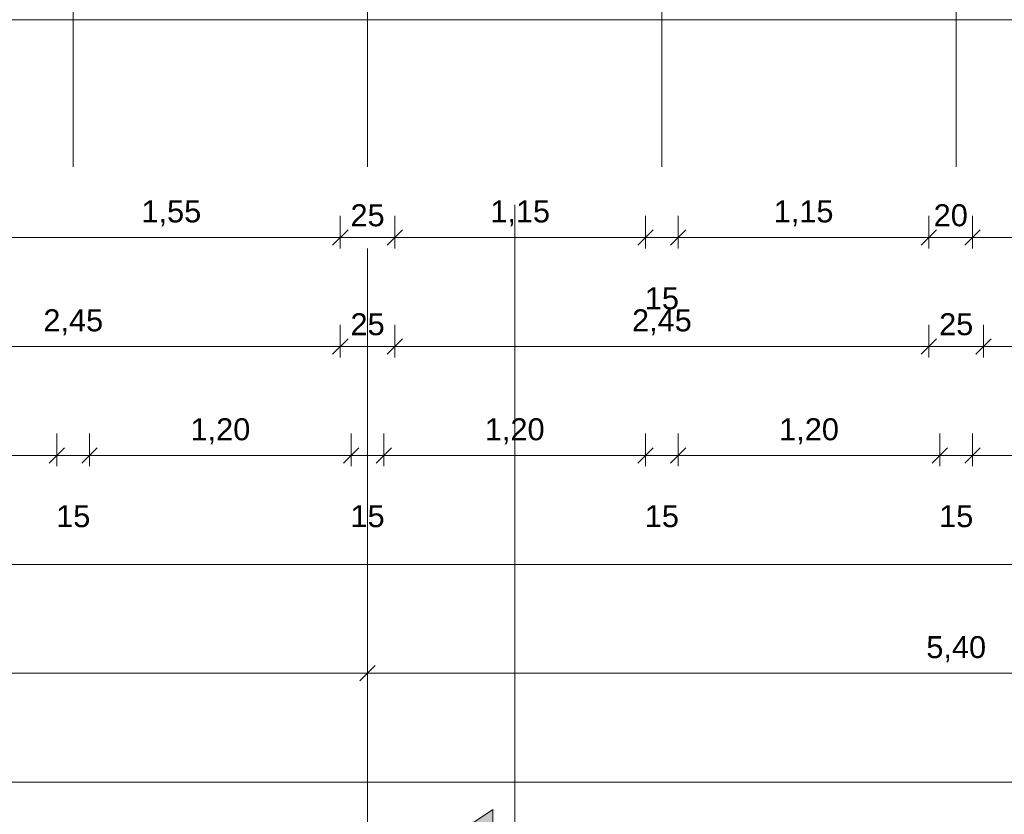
# Model space of a CAD drawing. Header units: metres. Extents: x -49 to 152, y -127 to 99.
# Tile 70 of 177: x -17.8 to -13.28, y -25.92 to -22.27. Entities that reach past the tile are written whole.
import ezdxf

# ---------------------------------------------------------------- set-up
doc = ezdxf.new("R2010")
doc.units = ezdxf.units.M
doc.header["$PDMODE"] = 1
doc.header["$PDSIZE"] = -2
doc.linetypes.add('Achsen 01', pattern=[5.291531, 3.175, -1.058062, 0.352704, -0.705764])
doc.linetypes.add('Raster 01', pattern=[2, 1, -1])
doc.layers.get('0').update_dxf_attribs({"lineweight": 25})
for name, color, linetype, lineweight, true_color in [('014_Fassadenarbeiten-000 Aufsicht Betonfertigteile', 7, 'Continuous', 9, 0xc0c0c0), ('AV1-Achsen', 1, 'Achsen 01', 18, 0xff0000), ('AV1-Raster', 7, 'Raster 01', 9, 0xa6a6a6)]:
    doc.layers.add(name, color=color, linetype=linetype, lineweight=lineweight, true_color=true_color)
for name, color, linetype, lineweight in [('_1.35m (3D)', 7, 'Continuous', 9), ('_GRU (2D)', 7, 'Continuous', 9), ('_OG 3 (2D)', 7, 'Continuous', 9), ('AV1-Schnitt Achsen', 7, 'Achsen 01', 18), ('Bemaßung-Bemaßung', 7, 'Continuous', 9)]:
    doc.layers.add(name, color=color, linetype=linetype, lineweight=lineweight)
doc.layers.get('0').freeze()
doc.styles.add('Arial', font='arial.ttf')
doc.dimstyles.new('COE 50', dxfattribs={"dimtxt": 100.872396, "dimasz": 0.001414, "dimexe": 0.001, "dimexo": 0.01, "dimgap": 0.001, "dimtad": 1, "dimdec": 3, "dimtxsty": 'Arial', "dimblk": 'VW_SLASH-3', "dimblk1": 'VW_SLASH-3', "dimblk2": 'VW_SLASH-3', "dimcen": 0, "dimadec": 3, "dimazin": 0, "dimtfac": 0.8, "dimtdec": 3, "dimtix": 1, "dimtmove": 0, "dimatfit": 0, "dimldrblk": 'VW_SLASH-2', "dimfxl": 0.002, "dimfxlon": 1, "dimfrac": 2, "dimtolj": 1, "dimarcsym": 0})

# ---------------------------------------------------------------- blocks, each defined once
blk = doc.blocks.new('Group-4')
at = {"layer": 'AV1-Raster'}
for p, q in [((-17.55, -22.95), (-17.55, 1.35)), ((-16.2, -22.95), (-16.2, 1.35)), ((-14.85, -22.95), (-14.85, 1.35)), ((-13.5, -22.95), (-13.5, 1.35))]:
    blk.add_line(p, q, dxfattribs=at)
blk = doc.blocks.new('1.35m (3D)')
at = {"layer": 'AV1-Raster', "color": 7}
blk.add_blockref('Group-4', (0, 0), dxfattribs=at)
blk = doc.blocks.new('VW_SLASH-3')
at = {"color": 0, "linetype": 'ByBlock', "lineweight": -2, "transparency": 16777216}
blk.add_line((0, 0), (-1, 0), dxfattribs=at)
at = {"color": 0, "linetype": 'Continuous', "lineweight": 15, "transparency": 16777216, "flags": 128}
blk.add_lwpolyline([(0.5, 0.5), (-0.5, -0.5)], dxfattribs=at)
blk = doc.blocks.new('*D445')
at = {"layer": 'Bemaßung-Bemaßung', "color": 0, "lineweight": -2}
for p, q in [((-39.15, -25.675), (-39.15, -25.825)), ((0, -25.675), (0, -25.825)), ((-0.0707, -25.775), (-39.0793, -25.775))]:
    blk.add_line(p, q, dxfattribs=at)
at = {"layer": 'Defpoints', "color": 0}
for p in [(-39.15, -21.6), (0, -21.6), (-39.15, -25.775)]:
    blk.add_point(p, dxfattribs=at)
at = {"layer": 'Bemaßung-Bemaßung', "color": 0, "lineweight": -2, "xscale": 0.070693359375, "yscale": 0.070693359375, "zscale": 0.070693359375, "rotation": 180}
blk.add_blockref('VW_SLASH-3', (-39.15, -25.775), dxfattribs=at)
at = {"layer": 'Bemaßung-Bemaßung', "color": 0, "lineweight": -2, "xscale": 0.070693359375, "yscale": 0.070693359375, "zscale": 0.070693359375}
blk.add_blockref('VW_SLASH-3', (0, -25.775), dxfattribs=at)
at = {"layer": 'Bemaßung-Bemaßung', "color": 0, "insert": (-19.575, -25.6341), "char_height": 0.15131, "attachment_point": 5, "style": 'Arial'}
blk.add_mtext('\\A1;39,15', dxfattribs=at)
blk = doc.blocks.new('VW_SLASH-2')
at = {"color": 0, "linetype": 'ByBlock', "lineweight": -2, "transparency": 16777216}
blk.add_line((0, 0), (-1, 0), dxfattribs=at)
at = {"color": 0, "linetype": 'Continuous', "lineweight": 15, "transparency": 16777216, "flags": 128}
blk.add_lwpolyline([(0.5, 0.5), (-0.5, -0.5)], dxfattribs=at)
blk = doc.blocks.new('*D449')
at = {"layer": 'Bemaßung-Bemaßung', "color": 0, "lineweight": -2}
for p, q in [((-22.95, -25.175), (-22.95, -25.325)), ((-16.2, -25.175), (-16.2, -25.325)), ((-16.2707, -25.275), (-22.8793, -25.275))]:
    blk.add_line(p, q, dxfattribs=at)
at = {"layer": 'Defpoints', "color": 0}
for p in [(-22.95, -21.6), (-16.2, -21.6), (-22.95, -25.275)]:
    blk.add_point(p, dxfattribs=at)
at = {"layer": 'Bemaßung-Bemaßung', "color": 0, "lineweight": -2, "xscale": 0.070693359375, "yscale": 0.070693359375, "zscale": 0.070693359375, "rotation": 180}
blk.add_blockref('VW_SLASH-3', (-22.95, -25.275), dxfattribs=at)
at = {"layer": 'Bemaßung-Bemaßung', "color": 0, "lineweight": -2, "xscale": 0.070693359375, "yscale": 0.070693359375, "zscale": 0.070693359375}
blk.add_blockref('VW_SLASH-3', (-16.2, -25.275), dxfattribs=at)
at = {"layer": 'Bemaßung-Bemaßung', "color": 0, "insert": (-19.575, -25.1644), "char_height": 0.10087, "attachment_point": 5, "style": 'Arial'}
blk.add_mtext('\\A1;6,75', dxfattribs=at)
blk = doc.blocks.new('*D450')
at = {"layer": 'Bemaßung-Bemaßung', "color": 0, "lineweight": -2}
for p, q in [((-16.2, -25.175), (-16.2, -25.325)), ((-10.8, -25.175), (-10.8, -25.325)), ((-10.8707, -25.275), (-16.1293, -25.275))]:
    blk.add_line(p, q, dxfattribs=at)
at = {"layer": 'Defpoints', "color": 0}
for p in [(-16.2, -21.6), (-10.8, -21.6), (-16.2, -25.275)]:
    blk.add_point(p, dxfattribs=at)
at = {"layer": 'Bemaßung-Bemaßung', "color": 0, "lineweight": -2, "xscale": 0.070693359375, "yscale": 0.070693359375, "zscale": 0.070693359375, "rotation": 180}
blk.add_blockref('VW_SLASH-3', (-16.2, -25.275), dxfattribs=at)
at = {"layer": 'Bemaßung-Bemaßung', "color": 0, "lineweight": -2, "xscale": 0.070693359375, "yscale": 0.070693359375, "zscale": 0.070693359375}
blk.add_blockref('VW_SLASH-3', (-10.8, -25.275), dxfattribs=at)
at = {"layer": 'Bemaßung-Bemaßung', "color": 0, "insert": (-13.5, -25.1644), "char_height": 0.10087, "attachment_point": 5, "style": 'Arial'}
blk.add_mtext('\\A1;5,40', dxfattribs=at)
blk = doc.blocks.new('*D453')
at = {"layer": 'Bemaßung-Bemaßung', "color": 0, "lineweight": -2}
for p, q in [((-39.825, -24.675), (-39.825, -24.825)), ((0.675, -24.675), (0.675, -24.825)), ((0.6043, -24.775), (-39.7543, -24.775))]:
    blk.add_line(p, q, dxfattribs=at)
at = {"layer": 'Defpoints', "color": 0}
for p in [(-39.825, -22.275), (0.675, -22.275), (-39.825, -24.775)]:
    blk.add_point(p, dxfattribs=at)
at = {"layer": 'Bemaßung-Bemaßung', "color": 0, "lineweight": -2, "xscale": 0.070693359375, "yscale": 0.070693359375, "zscale": 0.070693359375, "rotation": 180}
blk.add_blockref('VW_SLASH-3', (-39.825, -24.775), dxfattribs=at)
at = {"layer": 'Bemaßung-Bemaßung', "color": 0, "lineweight": -2, "xscale": 0.070693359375, "yscale": 0.070693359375, "zscale": 0.070693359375}
blk.add_blockref('VW_SLASH-3', (0.675, -24.775), dxfattribs=at)
at = {"layer": 'Bemaßung-Bemaßung', "color": 0, "insert": (-19.575, -24.6644), "char_height": 0.10087, "attachment_point": 5, "style": 'Arial'}
blk.add_mtext('\\A1;40,50', dxfattribs=at)
blk = doc.blocks.new('*D475')
at = {"layer": 'Bemaßung-Bemaßung', "color": 0, "linetype": 'Continuous', "lineweight": -2}
for p, q in [((-13.425, -24.175), (-13.425, -24.325)), ((-12.225, -24.175), (-12.225, -24.325)), ((-13.3543, -24.275), (-12.2957, -24.275))]:
    blk.add_line(p, q, dxfattribs=at)
at = {"layer": 'Defpoints', "color": 0}
for p in [(-13.425, -22.275), (-12.225, -22.275), (-12.225, -24.275)]:
    blk.add_point(p, dxfattribs=at)
at = {"layer": 'Bemaßung-Bemaßung', "color": 0, "lineweight": -2, "xscale": 0.070693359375, "yscale": 0.070693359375, "zscale": 0.070693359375, "rotation": 180}
blk.add_blockref('VW_SLASH-3', (-13.425, -24.275), dxfattribs=at)
at = {"layer": 'Bemaßung-Bemaßung', "color": 0, "lineweight": -2, "xscale": 0.070693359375, "yscale": 0.070693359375, "zscale": 0.070693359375}
blk.add_blockref('VW_SLASH-3', (-12.225, -24.275), dxfattribs=at)
at = {"layer": 'Bemaßung-Bemaßung', "color": 0, "insert": (-12.825, -24.1644), "char_height": 0.10087, "attachment_point": 5, "style": 'Arial'}
blk.add_mtext('\\A1;1,20', dxfattribs=at)
blk = doc.blocks.new('*D476')
at = {"layer": 'Bemaßung-Bemaßung', "color": 0, "linetype": 'Continuous', "lineweight": -2}
for p, q in [((-13.575, -24.175), (-13.575, -24.325)), ((-13.425, -24.175), (-13.425, -24.325)), ((-13.6457, -24.275), (-13.7164, -24.275)), ((-13.575, -24.275), (-13.425, -24.275)), ((-13.3543, -24.275), (-13.2836, -24.275))]:
    blk.add_line(p, q, dxfattribs=at)
at = {"layer": 'Defpoints', "color": 0}
for p in [(-13.575, -22.275), (-13.425, -22.275), (-13.425, -24.275)]:
    blk.add_point(p, dxfattribs=at)
at = {"layer": 'Bemaßung-Bemaßung', "color": 0, "lineweight": -2, "xscale": 0.070693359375, "yscale": 0.070693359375, "zscale": 0.070693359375}
blk.add_blockref('VW_SLASH-3', (-13.575, -24.275), dxfattribs=at)
at = {"layer": 'Bemaßung-Bemaßung', "color": 0, "lineweight": -2, "xscale": 0.070693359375, "yscale": 0.070693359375, "zscale": 0.070693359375, "rotation": 180}
blk.add_blockref('VW_SLASH-3', (-13.425, -24.275), dxfattribs=at)
at = {"layer": 'Bemaßung-Bemaßung', "color": 0, "insert": (-13.5, -24.5545), "char_height": 0.10087, "attachment_point": 5, "style": 'Arial'}
blk.add_mtext('\\A1;15', dxfattribs=at)
blk = doc.blocks.new('*D477')
at = {"layer": 'Bemaßung-Bemaßung', "color": 0, "linetype": 'Continuous', "lineweight": -2}
for p, q in [((-14.775, -24.175), (-14.775, -24.325)), ((-13.575, -24.175), (-13.575, -24.325)), ((-14.7043, -24.275), (-13.6457, -24.275))]:
    blk.add_line(p, q, dxfattribs=at)
at = {"layer": 'Defpoints', "color": 0}
for p in [(-14.775, -22.275), (-13.575, -22.275), (-13.575, -24.275)]:
    blk.add_point(p, dxfattribs=at)
at = {"layer": 'Bemaßung-Bemaßung', "color": 0, "lineweight": -2, "xscale": 0.070693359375, "yscale": 0.070693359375, "zscale": 0.070693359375, "rotation": 180}
blk.add_blockref('VW_SLASH-3', (-14.775, -24.275), dxfattribs=at)
at = {"layer": 'Bemaßung-Bemaßung', "color": 0, "lineweight": -2, "xscale": 0.070693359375, "yscale": 0.070693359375, "zscale": 0.070693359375}
blk.add_blockref('VW_SLASH-3', (-13.575, -24.275), dxfattribs=at)
at = {"layer": 'Bemaßung-Bemaßung', "color": 0, "insert": (-14.175, -24.1644), "char_height": 0.10087, "attachment_point": 5, "style": 'Arial'}
blk.add_mtext('\\A1;1,20', dxfattribs=at)
blk = doc.blocks.new('*D478')
at = {"layer": 'Bemaßung-Bemaßung', "color": 0, "linetype": 'Continuous', "lineweight": -2}
for p, q in [((-14.925, -24.175), (-14.925, -24.325)), ((-14.775, -24.175), (-14.775, -24.325)), ((-14.9957, -24.275), (-15.0664, -24.275)), ((-14.925, -24.275), (-14.775, -24.275)), ((-14.7043, -24.275), (-14.6336, -24.275))]:
    blk.add_line(p, q, dxfattribs=at)
at = {"layer": 'Defpoints', "color": 0}
for p in [(-14.925, -22.275), (-14.775, -22.275), (-14.775, -24.275)]:
    blk.add_point(p, dxfattribs=at)
at = {"layer": 'Bemaßung-Bemaßung', "color": 0, "lineweight": -2, "xscale": 0.070693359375, "yscale": 0.070693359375, "zscale": 0.070693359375}
blk.add_blockref('VW_SLASH-3', (-14.925, -24.275), dxfattribs=at)
at = {"layer": 'Bemaßung-Bemaßung', "color": 0, "lineweight": -2, "xscale": 0.070693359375, "yscale": 0.070693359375, "zscale": 0.070693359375, "rotation": 180}
blk.add_blockref('VW_SLASH-3', (-14.775, -24.275), dxfattribs=at)
at = {"layer": 'Bemaßung-Bemaßung', "color": 0, "insert": (-14.85, -24.5545), "char_height": 0.10087, "attachment_point": 5, "style": 'Arial'}
blk.add_mtext('\\A1;15', dxfattribs=at)
blk = doc.blocks.new('*D479')
at = {"layer": 'Bemaßung-Bemaßung', "color": 0, "linetype": 'Continuous', "lineweight": -2}
for p, q in [((-16.125, -24.175), (-16.125, -24.325)), ((-14.925, -24.175), (-14.925, -24.325)), ((-16.0543, -24.275), (-14.9957, -24.275))]:
    blk.add_line(p, q, dxfattribs=at)
at = {"layer": 'Defpoints', "color": 0}
for p in [(-16.125, -22.275), (-14.925, -22.275), (-14.925, -24.275)]:
    blk.add_point(p, dxfattribs=at)
at = {"layer": 'Bemaßung-Bemaßung', "color": 0, "lineweight": -2, "xscale": 0.070693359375, "yscale": 0.070693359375, "zscale": 0.070693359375, "rotation": 180}
blk.add_blockref('VW_SLASH-3', (-16.125, -24.275), dxfattribs=at)
at = {"layer": 'Bemaßung-Bemaßung', "color": 0, "lineweight": -2, "xscale": 0.070693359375, "yscale": 0.070693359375, "zscale": 0.070693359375}
blk.add_blockref('VW_SLASH-3', (-14.925, -24.275), dxfattribs=at)
at = {"layer": 'Bemaßung-Bemaßung', "color": 0, "insert": (-15.525, -24.1644), "char_height": 0.10087, "attachment_point": 5, "style": 'Arial'}
blk.add_mtext('\\A1;1,20', dxfattribs=at)
blk = doc.blocks.new('*D480')
at = {"layer": 'Bemaßung-Bemaßung', "color": 0, "linetype": 'Continuous', "lineweight": -2}
for p, q in [((-16.275, -24.175), (-16.275, -24.325)), ((-16.125, -24.175), (-16.125, -24.325)), ((-16.3457, -24.275), (-16.4164, -24.275)), ((-16.275, -24.275), (-16.125, -24.275)), ((-16.0543, -24.275), (-15.9836, -24.275))]:
    blk.add_line(p, q, dxfattribs=at)
at = {"layer": 'Defpoints', "color": 0}
for p in [(-16.275, -22.275), (-16.125, -22.275), (-16.125, -24.275)]:
    blk.add_point(p, dxfattribs=at)
at = {"layer": 'Bemaßung-Bemaßung', "color": 0, "lineweight": -2, "xscale": 0.070693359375, "yscale": 0.070693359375, "zscale": 0.070693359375}
blk.add_blockref('VW_SLASH-3', (-16.275, -24.275), dxfattribs=at)
at = {"layer": 'Bemaßung-Bemaßung', "color": 0, "lineweight": -2, "xscale": 0.070693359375, "yscale": 0.070693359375, "zscale": 0.070693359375, "rotation": 180}
blk.add_blockref('VW_SLASH-3', (-16.125, -24.275), dxfattribs=at)
at = {"layer": 'Bemaßung-Bemaßung', "color": 0, "insert": (-16.2, -24.5545), "char_height": 0.10087, "attachment_point": 5, "style": 'Arial'}
blk.add_mtext('\\A1;15', dxfattribs=at)
blk = doc.blocks.new('*D481')
at = {"layer": 'Bemaßung-Bemaßung', "color": 0, "linetype": 'Continuous', "lineweight": -2}
for p, q in [((-17.475, -24.175), (-17.475, -24.325)), ((-16.275, -24.175), (-16.275, -24.325)), ((-17.4043, -24.275), (-16.3457, -24.275))]:
    blk.add_line(p, q, dxfattribs=at)
at = {"layer": 'Defpoints', "color": 0}
for p in [(-17.475, -22.275), (-16.275, -22.275), (-16.275, -24.275)]:
    blk.add_point(p, dxfattribs=at)
at = {"layer": 'Bemaßung-Bemaßung', "color": 0, "lineweight": -2, "xscale": 0.070693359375, "yscale": 0.070693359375, "zscale": 0.070693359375, "rotation": 180}
blk.add_blockref('VW_SLASH-3', (-17.475, -24.275), dxfattribs=at)
at = {"layer": 'Bemaßung-Bemaßung', "color": 0, "lineweight": -2, "xscale": 0.070693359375, "yscale": 0.070693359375, "zscale": 0.070693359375}
blk.add_blockref('VW_SLASH-3', (-16.275, -24.275), dxfattribs=at)
at = {"layer": 'Bemaßung-Bemaßung', "color": 0, "insert": (-16.875, -24.1644), "char_height": 0.10087, "attachment_point": 5, "style": 'Arial'}
blk.add_mtext('\\A1;1,20', dxfattribs=at)
blk = doc.blocks.new('*D482')
at = {"layer": 'Bemaßung-Bemaßung', "color": 0, "linetype": 'Continuous', "lineweight": -2}
for p, q in [((-17.625, -24.175), (-17.625, -24.325)), ((-17.475, -24.175), (-17.475, -24.325)), ((-17.6957, -24.275), (-17.7664, -24.275)), ((-17.625, -24.275), (-17.475, -24.275)), ((-17.4043, -24.275), (-17.3336, -24.275))]:
    blk.add_line(p, q, dxfattribs=at)
at = {"layer": 'Defpoints', "color": 0}
for p in [(-17.625, -22.275), (-17.475, -22.275), (-17.475, -24.275)]:
    blk.add_point(p, dxfattribs=at)
at = {"layer": 'Bemaßung-Bemaßung', "color": 0, "lineweight": -2, "xscale": 0.070693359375, "yscale": 0.070693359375, "zscale": 0.070693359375}
blk.add_blockref('VW_SLASH-3', (-17.625, -24.275), dxfattribs=at)
at = {"layer": 'Bemaßung-Bemaßung', "color": 0, "lineweight": -2, "xscale": 0.070693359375, "yscale": 0.070693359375, "zscale": 0.070693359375, "rotation": 180}
blk.add_blockref('VW_SLASH-3', (-17.475, -24.275), dxfattribs=at)
at = {"layer": 'Bemaßung-Bemaßung', "color": 0, "insert": (-17.55, -24.5545), "char_height": 0.10087, "attachment_point": 5, "style": 'Arial'}
blk.add_mtext('\\A1;15', dxfattribs=at)
blk = doc.blocks.new('*D483')
at = {"layer": 'Bemaßung-Bemaßung', "color": 0, "linetype": 'Continuous', "lineweight": -2}
for p, q in [((-18.825, -24.175), (-18.825, -24.325)), ((-17.625, -24.175), (-17.625, -24.325)), ((-18.7543, -24.275), (-17.6957, -24.275))]:
    blk.add_line(p, q, dxfattribs=at)
at = {"layer": 'Defpoints', "color": 0}
for p in [(-18.825, -22.275), (-17.625, -22.275), (-17.625, -24.275)]:
    blk.add_point(p, dxfattribs=at)
at = {"layer": 'Bemaßung-Bemaßung', "color": 0, "lineweight": -2, "xscale": 0.070693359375, "yscale": 0.070693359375, "zscale": 0.070693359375, "rotation": 180}
blk.add_blockref('VW_SLASH-3', (-18.825, -24.275), dxfattribs=at)
at = {"layer": 'Bemaßung-Bemaßung', "color": 0, "lineweight": -2, "xscale": 0.070693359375, "yscale": 0.070693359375, "zscale": 0.070693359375}
blk.add_blockref('VW_SLASH-3', (-17.625, -24.275), dxfattribs=at)
at = {"layer": 'Bemaßung-Bemaßung', "color": 0, "insert": (-18.225, -24.1644), "char_height": 0.10087, "attachment_point": 5, "style": 'Arial'}
blk.add_mtext('\\A1;1,20', dxfattribs=at)
blk = doc.blocks.new('*D534')
at = {"layer": 'Bemaßung-Bemaßung', "color": 0, "lineweight": -2}
for p, q in [((-18.775, -23.675), (-18.775, -23.825)), ((-16.325, -23.675), (-16.325, -23.825)), ((-16.3957, -23.775), (-18.7043, -23.775))]:
    blk.add_line(p, q, dxfattribs=at)
at = {"layer": 'Defpoints', "color": 0}
for p in [(-18.775, -21.475), (-16.325, -21.725), (-18.775, -23.775)]:
    blk.add_point(p, dxfattribs=at)
at = {"layer": 'Bemaßung-Bemaßung', "color": 0, "lineweight": -2, "xscale": 0.070693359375, "yscale": 0.070693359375, "zscale": 0.070693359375, "rotation": 180}
blk.add_blockref('VW_SLASH-3', (-18.775, -23.775), dxfattribs=at)
at = {"layer": 'Bemaßung-Bemaßung', "color": 0, "lineweight": -2, "xscale": 0.070693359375, "yscale": 0.070693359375, "zscale": 0.070693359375}
blk.add_blockref('VW_SLASH-3', (-16.325, -23.775), dxfattribs=at)
at = {"layer": 'Bemaßung-Bemaßung', "color": 0, "insert": (-17.55, -23.6644), "char_height": 0.10087, "attachment_point": 5, "style": 'Arial'}
blk.add_mtext('\\A1;2,45', dxfattribs=at)
blk = doc.blocks.new('*D535')
at = {"layer": 'Bemaßung-Bemaßung', "color": 0, "lineweight": -2}
for p, q in [((-16.325, -23.675), (-16.325, -23.825)), ((-16.075, -23.675), (-16.075, -23.825)), ((-16.1457, -23.775), (-16.2543, -23.775))]:
    blk.add_line(p, q, dxfattribs=at)
at = {"layer": 'Defpoints', "color": 0}
for p in [(-16.075, -21.475), (-16.325, -21.725), (-16.325, -23.775)]:
    blk.add_point(p, dxfattribs=at)
at = {"layer": 'Bemaßung-Bemaßung', "color": 0, "lineweight": -2, "xscale": 0.070693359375, "yscale": 0.070693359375, "zscale": 0.070693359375, "rotation": 180}
blk.add_blockref('VW_SLASH-3', (-16.325, -23.775), dxfattribs=at)
at = {"layer": 'Bemaßung-Bemaßung', "color": 0, "lineweight": -2, "xscale": 0.070693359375, "yscale": 0.070693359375, "zscale": 0.070693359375}
blk.add_blockref('VW_SLASH-3', (-16.075, -23.775), dxfattribs=at)
at = {"layer": 'Bemaßung-Bemaßung', "color": 0, "insert": (-16.2, -23.6735), "char_height": 0.10087, "attachment_point": 5, "style": 'Arial'}
blk.add_mtext('\\A1;25', dxfattribs=at)
blk = doc.blocks.new('*D536')
at = {"layer": 'Bemaßung-Bemaßung', "color": 0, "lineweight": -2}
for p, q in [((-16.075, -23.675), (-16.075, -23.825)), ((-13.625, -23.675), (-13.625, -23.825)), ((-13.6957, -23.775), (-16.0043, -23.775))]:
    blk.add_line(p, q, dxfattribs=at)
at = {"layer": 'Defpoints', "color": 0}
for p in [(-16.075, -21.475), (-13.625, -21.475), (-16.075, -23.775)]:
    blk.add_point(p, dxfattribs=at)
at = {"layer": 'Bemaßung-Bemaßung', "color": 0, "lineweight": -2, "xscale": 0.070693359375, "yscale": 0.070693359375, "zscale": 0.070693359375, "rotation": 180}
blk.add_blockref('VW_SLASH-3', (-16.075, -23.775), dxfattribs=at)
at = {"layer": 'Bemaßung-Bemaßung', "color": 0, "lineweight": -2, "xscale": 0.070693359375, "yscale": 0.070693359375, "zscale": 0.070693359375}
blk.add_blockref('VW_SLASH-3', (-13.625, -23.775), dxfattribs=at)
at = {"layer": 'Bemaßung-Bemaßung', "color": 0, "insert": (-14.85, -23.6644), "char_height": 0.10087, "attachment_point": 5, "style": 'Arial'}
blk.add_mtext('\\A1;2,45', dxfattribs=at)
blk = doc.blocks.new('*D537')
at = {"layer": 'Bemaßung-Bemaßung', "color": 0, "lineweight": -2}
for p, q in [((-13.625, -23.675), (-13.625, -23.825)), ((-13.375, -23.675), (-13.375, -23.825)), ((-13.4457, -23.775), (-13.5543, -23.775))]:
    blk.add_line(p, q, dxfattribs=at)
at = {"layer": 'Defpoints', "color": 0}
for p in [(-13.625, -21.475), (-13.375, -21.475), (-13.625, -23.775)]:
    blk.add_point(p, dxfattribs=at)
at = {"layer": 'Bemaßung-Bemaßung', "color": 0, "lineweight": -2, "xscale": 0.070693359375, "yscale": 0.070693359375, "zscale": 0.070693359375, "rotation": 180}
blk.add_blockref('VW_SLASH-3', (-13.625, -23.775), dxfattribs=at)
at = {"layer": 'Bemaßung-Bemaßung', "color": 0, "lineweight": -2, "xscale": 0.070693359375, "yscale": 0.070693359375, "zscale": 0.070693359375}
blk.add_blockref('VW_SLASH-3', (-13.375, -23.775), dxfattribs=at)
at = {"layer": 'Bemaßung-Bemaßung', "color": 0, "insert": (-13.5, -23.6735), "char_height": 0.10087, "attachment_point": 5, "style": 'Arial'}
blk.add_mtext('\\A1;25', dxfattribs=at)
blk = doc.blocks.new('*D538')
at = {"layer": 'Bemaßung-Bemaßung', "color": 0, "lineweight": -2}
for p, q in [((-13.375, -23.675), (-13.375, -23.825)), ((-10.925, -23.675), (-10.925, -23.825)), ((-10.9957, -23.775), (-13.3043, -23.775))]:
    blk.add_line(p, q, dxfattribs=at)
at = {"layer": 'Defpoints', "color": 0}
for p in [(-13.375, -21.475), (-10.925, -21.475), (-13.375, -23.775)]:
    blk.add_point(p, dxfattribs=at)
at = {"layer": 'Bemaßung-Bemaßung', "color": 0, "lineweight": -2, "xscale": 0.070693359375, "yscale": 0.070693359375, "zscale": 0.070693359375, "rotation": 180}
blk.add_blockref('VW_SLASH-3', (-13.375, -23.775), dxfattribs=at)
at = {"layer": 'Bemaßung-Bemaßung', "color": 0, "lineweight": -2, "xscale": 0.070693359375, "yscale": 0.070693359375, "zscale": 0.070693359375}
blk.add_blockref('VW_SLASH-3', (-10.925, -23.775), dxfattribs=at)
at = {"layer": 'Bemaßung-Bemaßung', "color": 0, "insert": (-12.15, -23.6644), "char_height": 0.10087, "attachment_point": 5, "style": 'Arial'}
blk.add_mtext('\\A1;2,45', dxfattribs=at)
blk = doc.blocks.new('*D737')
at = {"layer": 'Bemaßung-Bemaßung', "color": 0, "linetype": 'Continuous', "lineweight": -2}
for p, q in [((-17.875, -23.175), (-17.875, -23.325)), ((-16.325, -23.175), (-16.325, -23.325)), ((-16.3957, -23.275), (-17.8043, -23.275))]:
    blk.add_line(p, q, dxfattribs=at)
at = {"layer": 'Defpoints', "color": 0}
for p in [(-17.875, -18.625), (-16.325, -21.475), (-17.875, -23.275)]:
    blk.add_point(p, dxfattribs=at)
at = {"layer": 'Bemaßung-Bemaßung', "color": 0, "lineweight": -2, "xscale": 0.070693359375, "yscale": 0.070693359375, "zscale": 0.070693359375, "rotation": 180}
blk.add_blockref('VW_SLASH-3', (-17.875, -23.275), dxfattribs=at)
at = {"layer": 'Bemaßung-Bemaßung', "color": 0, "lineweight": -2, "xscale": 0.070693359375, "yscale": 0.070693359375, "zscale": 0.070693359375}
blk.add_blockref('VW_SLASH-3', (-16.325, -23.275), dxfattribs=at)
at = {"layer": 'Bemaßung-Bemaßung', "color": 0, "insert": (-17.1, -23.1644), "char_height": 0.10087, "attachment_point": 5, "style": 'Arial'}
blk.add_mtext('\\A1;1,55', dxfattribs=at)
blk = doc.blocks.new('*D738')
at = {"layer": 'Bemaßung-Bemaßung', "color": 0, "linetype": 'Continuous', "lineweight": -2}
for p, q in [((-16.325, -23.175), (-16.325, -23.325)), ((-16.075, -23.175), (-16.075, -23.325)), ((-16.1457, -23.275), (-16.2543, -23.275))]:
    blk.add_line(p, q, dxfattribs=at)
at = {"layer": 'Defpoints', "color": 0}
for p in [(-16.075, -21.275), (-16.325, -21.475), (-16.325, -23.275)]:
    blk.add_point(p, dxfattribs=at)
at = {"layer": 'Bemaßung-Bemaßung', "color": 0, "lineweight": -2, "xscale": 0.070693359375, "yscale": 0.070693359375, "zscale": 0.070693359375, "rotation": 180}
blk.add_blockref('VW_SLASH-3', (-16.325, -23.275), dxfattribs=at)
at = {"layer": 'Bemaßung-Bemaßung', "color": 0, "lineweight": -2, "xscale": 0.070693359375, "yscale": 0.070693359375, "zscale": 0.070693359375}
blk.add_blockref('VW_SLASH-3', (-16.075, -23.275), dxfattribs=at)
at = {"layer": 'Bemaßung-Bemaßung', "color": 0, "insert": (-16.2, -23.1735), "char_height": 0.10087, "attachment_point": 5, "style": 'Arial'}
blk.add_mtext('\\A1;25', dxfattribs=at)
blk = doc.blocks.new('*D739')
at = {"layer": 'Bemaßung-Bemaßung', "color": 0, "linetype": 'Continuous', "lineweight": -2}
for p, q in [((-16.075, -23.175), (-16.075, -23.325)), ((-14.925, -23.175), (-14.925, -23.325)), ((-14.9957, -23.275), (-16.0043, -23.275))]:
    blk.add_line(p, q, dxfattribs=at)
at = {"layer": 'Defpoints', "color": 0}
for p in [(-16.075, -21.275), (-14.925, -21.275), (-16.075, -23.275)]:
    blk.add_point(p, dxfattribs=at)
at = {"layer": 'Bemaßung-Bemaßung', "color": 0, "lineweight": -2, "xscale": 0.070693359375, "yscale": 0.070693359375, "zscale": 0.070693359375, "rotation": 180}
blk.add_blockref('VW_SLASH-3', (-16.075, -23.275), dxfattribs=at)
at = {"layer": 'Bemaßung-Bemaßung', "color": 0, "lineweight": -2, "xscale": 0.070693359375, "yscale": 0.070693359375, "zscale": 0.070693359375}
blk.add_blockref('VW_SLASH-3', (-14.925, -23.275), dxfattribs=at)
at = {"layer": 'Bemaßung-Bemaßung', "color": 0, "insert": (-15.5, -23.1644), "char_height": 0.10087, "attachment_point": 5, "style": 'Arial'}
blk.add_mtext('\\A1;1,15', dxfattribs=at)
blk = doc.blocks.new('*D740')
at = {"layer": 'Bemaßung-Bemaßung', "color": 0, "linetype": 'Continuous', "lineweight": -2}
for p, q in [((-14.925, -23.175), (-14.925, -23.325)), ((-14.775, -23.175), (-14.775, -23.325)), ((-14.9957, -23.275), (-15.0664, -23.275)), ((-14.775, -23.275), (-14.925, -23.275)), ((-14.7043, -23.275), (-14.6336, -23.275))]:
    blk.add_line(p, q, dxfattribs=at)
at = {"layer": 'Defpoints', "color": 0}
for p in [(-14.925, -21.275), (-14.775, -21.275), (-14.925, -23.275)]:
    blk.add_point(p, dxfattribs=at)
at = {"layer": 'Bemaßung-Bemaßung', "color": 0, "lineweight": -2, "xscale": 0.070693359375, "yscale": 0.070693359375, "zscale": 0.070693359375}
blk.add_blockref('VW_SLASH-3', (-14.925, -23.275), dxfattribs=at)
at = {"layer": 'Bemaßung-Bemaßung', "color": 0, "lineweight": -2, "xscale": 0.070693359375, "yscale": 0.070693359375, "zscale": 0.070693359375, "rotation": 180}
blk.add_blockref('VW_SLASH-3', (-14.775, -23.275), dxfattribs=at)
at = {"layer": 'Bemaßung-Bemaßung', "color": 0, "insert": (-14.85, -23.5545), "char_height": 0.10087, "attachment_point": 5, "style": 'Arial'}
blk.add_mtext('\\A1;15', dxfattribs=at)
blk = doc.blocks.new('*D741')
at = {"layer": 'Bemaßung-Bemaßung', "color": 0, "linetype": 'Continuous', "lineweight": -2}
for p, q in [((-14.775, -23.175), (-14.775, -23.325)), ((-13.625, -23.175), (-13.625, -23.325)), ((-13.6957, -23.275), (-14.7043, -23.275))]:
    blk.add_line(p, q, dxfattribs=at)
at = {"layer": 'Defpoints', "color": 0}
for p in [(-14.775, -21.275), (-13.625, -21.275), (-14.775, -23.275)]:
    blk.add_point(p, dxfattribs=at)
at = {"layer": 'Bemaßung-Bemaßung', "color": 0, "lineweight": -2, "xscale": 0.070693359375, "yscale": 0.070693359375, "zscale": 0.070693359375, "rotation": 180}
blk.add_blockref('VW_SLASH-3', (-14.775, -23.275), dxfattribs=at)
at = {"layer": 'Bemaßung-Bemaßung', "color": 0, "lineweight": -2, "xscale": 0.070693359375, "yscale": 0.070693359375, "zscale": 0.070693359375}
blk.add_blockref('VW_SLASH-3', (-13.625, -23.275), dxfattribs=at)
at = {"layer": 'Bemaßung-Bemaßung', "color": 0, "insert": (-14.2, -23.1644), "char_height": 0.10087, "attachment_point": 5, "style": 'Arial'}
blk.add_mtext('\\A1;1,15', dxfattribs=at)
blk = doc.blocks.new('*D742')
at = {"layer": 'Bemaßung-Bemaßung', "color": 0, "linetype": 'Continuous', "lineweight": -2}
for p, q in [((-13.625, -23.175), (-13.625, -23.325)), ((-13.425, -23.175), (-13.425, -23.325)), ((-13.6957, -23.275), (-13.7664, -23.275)), ((-13.425, -23.275), (-13.625, -23.275)), ((-13.3543, -23.275), (-13.2836, -23.275))]:
    blk.add_line(p, q, dxfattribs=at)
at = {"layer": 'Defpoints', "color": 0}
for p in [(-13.625, -21.275), (-13.425, -21.475), (-13.625, -23.275)]:
    blk.add_point(p, dxfattribs=at)
at = {"layer": 'Bemaßung-Bemaßung', "color": 0, "lineweight": -2, "xscale": 0.070693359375, "yscale": 0.070693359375, "zscale": 0.070693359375}
blk.add_blockref('VW_SLASH-3', (-13.625, -23.275), dxfattribs=at)
at = {"layer": 'Bemaßung-Bemaßung', "color": 0, "lineweight": -2, "xscale": 0.070693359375, "yscale": 0.070693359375, "zscale": 0.070693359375, "rotation": 180}
blk.add_blockref('VW_SLASH-3', (-13.425, -23.275), dxfattribs=at)
at = {"layer": 'Bemaßung-Bemaßung', "color": 0, "insert": (-13.525, -23.1735), "char_height": 0.10087, "attachment_point": 5, "style": 'Arial'}
blk.add_mtext('\\A1;20', dxfattribs=at)
blk = doc.blocks.new('*D743')
at = {"layer": 'Bemaßung-Bemaßung', "color": 0, "linetype": 'Continuous', "lineweight": -2}
for p, q in [((-13.425, -23.175), (-13.425, -23.325)), ((-8.225, -23.175), (-8.225, -23.325)), ((-8.2957, -23.275), (-13.3543, -23.275))]:
    blk.add_line(p, q, dxfattribs=at)
at = {"layer": 'Defpoints', "color": 0}
for p in [(-13.425, -21.475), (-8.225, -21.475), (-13.425, -23.275)]:
    blk.add_point(p, dxfattribs=at)
at = {"layer": 'Bemaßung-Bemaßung', "color": 0, "lineweight": -2, "xscale": 0.070693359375, "yscale": 0.070693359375, "zscale": 0.070693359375, "rotation": 180}
blk.add_blockref('VW_SLASH-3', (-13.425, -23.275), dxfattribs=at)
at = {"layer": 'Bemaßung-Bemaßung', "color": 0, "lineweight": -2, "xscale": 0.070693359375, "yscale": 0.070693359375, "zscale": 0.070693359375}
blk.add_blockref('VW_SLASH-3', (-8.225, -23.275), dxfattribs=at)
at = {"layer": 'Bemaßung-Bemaßung', "color": 0, "insert": (-10.825, -23.1644), "char_height": 0.10087, "attachment_point": 5, "style": 'Arial'}
blk.add_mtext('\\A1;5,20', dxfattribs=at)
blk = doc.blocks.new('Group-874')
at = {"layer": 'AV1-Achsen'}
blk.add_line((-16.2, -26.5), (-16.2, 4.9), dxfattribs=at)
blk = doc.blocks.new('Group-888')
at = {"layer": 'AV1-Schnitt Achsen', "linetype": 'Continuous', "lineweight": 0}
blk.add_hatch(color=7, dxfattribs=at).paths.add_polyline_path([(-15.625, -25.9), (-15.625, -26.3), (-15.925, -26.1)])
at = {"layer": 'AV1-Schnitt Achsen'}
blk.add_line((-15.525, -26.3), (-15.525, 4.7), dxfattribs=at)
at = {"layer": 'AV1-Schnitt Achsen', "linetype": 'Continuous', "flags": 128}
blk.add_lwpolyline([(-15.625, -25.9), (-15.625, -26.3), (-15.925, -26.1)], close=True, dxfattribs=at)
blk = doc.blocks.new('GRU (2D)')
at = {"layer": 'AV1-Achsen', "color": 7}
blk.add_blockref('Group-874', (0, 0), dxfattribs=at)
at = {"layer": 'AV1-Schnitt Achsen', "color": 7}
blk.add_blockref('Group-888', (0, 0), dxfattribs=at)
blk = doc.blocks.new('OG 3 (2D)')
at = {"layer": '014_Fassadenarbeiten-000 Aufsicht Betonfertigteile', "flags": 128}
blk.add_lwpolyline([(-39.455, -21.905), (0.305, -21.905), (0.675, -22.275), (-39.825, -22.275)], close=True, dxfattribs=at)
at = {"layer": 'Bemaßung-Bemaßung', "linetype": 'Continuous'}
for base, p1, p2, text, override, picture, middle in [((-17.875, -23.275), (-16.325, -21.475), (-17.875, -18.625), '1,55', {"dimtxt": 0.100872, "dimasz": 0.070693, "dimexe": 0.05, "dimgap": 0.05, "dimpost": '<>', "dimtxsty": 'Arial', "dimtmove": 2, "dimfxl": 0.1}, '*D737', (-17.1, -23.1644)), ((-16.325, -23.275), (-16.075, -21.275), (-16.325, -21.475), '25', {"dimtxt": 0.100872, "dimasz": 0.070693, "dimexe": 0.05, "dimgap": 0.05, "dimpost": '<>', "dimtxsty": 'Arial', "dimtmove": 2, "dimfxl": 0.1}, '*D738', (-16.2, -23.1735)), ((-16.075, -23.275), (-14.925, -21.275), (-16.075, -21.275), '1,15', {"dimtxt": 0.100872, "dimasz": 0.070693, "dimexe": 0.05, "dimgap": 0.05, "dimpost": '<>', "dimtxsty": 'Arial', "dimtmove": 2, "dimfxl": 0.1}, '*D739', (-15.5, -23.1644)), ((-14.925, -23.275), (-14.775, -21.275), (-14.925, -21.275), '15', {"dimtxt": 0.100872, "dimasz": 0.070693, "dimexe": 0.05, "dimgap": 0.05, "dimpost": '<>', "dimtxsty": 'Arial', "dimtix": 0, "dimtmove": 2, "dimfxl": 0.1}, '*D740', (-14.85, -23.5545)), ((-14.775, -23.275), (-13.625, -21.275), (-14.775, -21.275), '1,15', {"dimtxt": 0.100872, "dimasz": 0.070693, "dimexe": 0.05, "dimgap": 0.05, "dimpost": '<>', "dimtxsty": 'Arial', "dimtmove": 2, "dimfxl": 0.1}, '*D741', (-14.2, -23.1644)), ((-13.625, -23.275), (-13.425, -21.475), (-13.625, -21.275), '20', {"dimtxt": 0.100872, "dimasz": 0.070693, "dimexe": 0.05, "dimgap": 0.05, "dimpost": '<>', "dimtxsty": 'Arial', "dimtmove": 2, "dimfxl": 0.1}, '*D742', (-13.525, -23.1735)), ((-13.425, -23.275), (-8.225, -21.475), (-13.425, -21.475), '5,20', {"dimtxt": 0.100872, "dimasz": 0.070693, "dimexe": 0.05, "dimgap": 0.05, "dimpost": '<>', "dimtxsty": 'Arial', "dimtmove": 2, "dimfxl": 0.1}, '*D743', (-10.825, -23.1644)), ((-17.625, -24.275), (-18.825, -22.275), (-17.625, -22.275), '1,20', {"dimtxt": 0.100872, "dimasz": 0.070693, "dimexe": 0.05, "dimgap": 0.05, "dimpost": '<>', "dimtxsty": 'Arial', "dimtmove": 2, "dimfxl": 0.1}, '*D483', (-18.225, -24.1644)), ((-17.475, -24.275), (-17.625, -22.275), (-17.475, -22.275), '15', {"dimtxt": 0.100872, "dimasz": 0.070693, "dimexe": 0.05, "dimgap": 0.05, "dimpost": '<>', "dimtxsty": 'Arial', "dimtix": 0, "dimtmove": 2, "dimfxl": 0.1}, '*D482', (-17.55, -24.5545)), ((-16.275, -24.275), (-17.475, -22.275), (-16.275, -22.275), '1,20', {"dimtxt": 0.100872, "dimasz": 0.070693, "dimexe": 0.05, "dimgap": 0.05, "dimpost": '<>', "dimtxsty": 'Arial', "dimtmove": 2, "dimfxl": 0.1}, '*D481', (-16.875, -24.1644)), ((-16.125, -24.275), (-16.275, -22.275), (-16.125, -22.275), '15', {"dimtxt": 0.100872, "dimasz": 0.070693, "dimexe": 0.05, "dimgap": 0.05, "dimpost": '<>', "dimtxsty": 'Arial', "dimtix": 0, "dimtmove": 2, "dimfxl": 0.1}, '*D480', (-16.2, -24.5545)), ((-14.925, -24.275), (-16.125, -22.275), (-14.925, -22.275), '1,20', {"dimtxt": 0.100872, "dimasz": 0.070693, "dimexe": 0.05, "dimgap": 0.05, "dimpost": '<>', "dimtxsty": 'Arial', "dimtmove": 2, "dimfxl": 0.1}, '*D479', (-15.525, -24.1644)), ((-14.775, -24.275), (-14.925, -22.275), (-14.775, -22.275), '15', {"dimtxt": 0.100872, "dimasz": 0.070693, "dimexe": 0.05, "dimgap": 0.05, "dimpost": '<>', "dimtxsty": 'Arial', "dimtix": 0, "dimtmove": 2, "dimfxl": 0.1}, '*D478', (-14.85, -24.5545)), ((-13.575, -24.275), (-14.775, -22.275), (-13.575, -22.275), '1,20', {"dimtxt": 0.100872, "dimasz": 0.070693, "dimexe": 0.05, "dimgap": 0.05, "dimpost": '<>', "dimtxsty": 'Arial', "dimtmove": 2, "dimfxl": 0.1}, '*D477', (-14.175, -24.1644)), ((-13.425, -24.275), (-13.575, -22.275), (-13.425, -22.275), '15', {"dimtxt": 0.100872, "dimasz": 0.070693, "dimexe": 0.05, "dimgap": 0.05, "dimpost": '<>', "dimtxsty": 'Arial', "dimtix": 0, "dimtmove": 2, "dimfxl": 0.1}, '*D476', (-13.5, -24.5545)), ((-12.225, -24.275), (-13.425, -22.275), (-12.225, -22.275), '1,20', {"dimtxt": 0.100872, "dimasz": 0.070693, "dimexe": 0.05, "dimgap": 0.05, "dimpost": '<>', "dimtxsty": 'Arial', "dimtmove": 2, "dimfxl": 0.1}, '*D475', (-12.825, -24.1644))]:
    dim = blk.add_linear_dim(base=base, p1=p1, p2=p2, text=text, dimstyle='COE 50', override=override, dxfattribs=at)
    dim.commit()
    dim.dimension.update_dxf_attribs({"geometry": picture, "text_midpoint": middle})
at = {"layer": 'Bemaßung-Bemaßung'}
for base, p1, p2, text, picture, middle in [((-18.775, -23.775), (-16.325, -21.725), (-18.775, -21.475), '2,45', '*D534', (-17.55, -23.6644)), ((-16.325, -23.775), (-16.075, -21.475), (-16.325, -21.725), '25', '*D535', (-16.2, -23.6735)), ((-16.075, -23.775), (-13.625, -21.475), (-16.075, -21.475), '2,45', '*D536', (-14.85, -23.6644)), ((-13.625, -23.775), (-13.375, -21.475), (-13.625, -21.475), '25', '*D537', (-13.5, -23.6735)), ((-13.375, -23.775), (-10.925, -21.475), (-13.375, -21.475), '2,45', '*D538', (-12.15, -23.6644)), ((-39.825, -24.775), (0.675, -22.275), (-39.825, -22.275), '40,50', '*D453', (-19.575, -24.6644))]:
    dim = blk.add_linear_dim(base=base, p1=p1, p2=p2, text=text, dimstyle='COE 50', override={"dimtxt": 0.100872, "dimasz": 0.070693, "dimexe": 0.05, "dimgap": 0.05, "dimpost": '<>', "dimtxsty": 'Arial', "dimtmove": 2, "dimfxl": 0.1}, dxfattribs=at)
    dim.commit()
    dim.dimension.update_dxf_attribs({"geometry": picture, "text_midpoint": middle})
at = {"layer": 'Bemaßung-Bemaßung', "color": 1}
for base, p1, p2, text, override, picture, middle in [((-39.15, -25.775), (0, -21.6), (-39.15, -21.6), '39,15', {"dimtxt": 0.151309, "dimasz": 0.070693, "dimexe": 0.05, "dimgap": 0.05, "dimpost": '<>', "dimtxsty": 'Arial', "dimtmove": 2, "dimfxl": 0.1}, '*D445', (-19.575, -25.6341)), ((-22.95, -25.275), (-16.2, -21.6), (-22.95, -21.6), '6,75', {"dimtxt": 0.100872, "dimasz": 0.070693, "dimexe": 0.05, "dimgap": 0.05, "dimpost": '<>', "dimtxsty": 'Arial', "dimtmove": 2, "dimfxl": 0.1}, '*D449', (-19.575, -25.1644)), ((-16.2, -25.275), (-10.8, -21.6), (-16.2, -21.6), '5,40', {"dimtxt": 0.100872, "dimasz": 0.070693, "dimexe": 0.05, "dimgap": 0.05, "dimpost": '<>', "dimtxsty": 'Arial', "dimtmove": 2, "dimfxl": 0.1}, '*D450', (-13.5, -25.1644))]:
    dim = blk.add_linear_dim(base=base, p1=p1, p2=p2, text=text, dimstyle='COE 50', override=override, dxfattribs=at)
    dim.commit()
    dim.dimension.update_dxf_attribs({"geometry": picture, "text_midpoint": middle})

msp = doc.modelspace()

# ---------------------------------------------------------------- block references
at = {"layer": '_1.35m (3D)'}
msp.add_blockref('1.35m (3D)', (0, 0), dxfattribs=at)

# ---------------------------------------------------------------- next in the draw order: block references
at = {"layer": '_OG 3 (2D)'}
msp.add_blockref('OG 3 (2D)', (0, 0), dxfattribs=at)

# ---------------------------------------------------------------- next in the draw order: block references
at = {"layer": '_GRU (2D)'}
msp.add_blockref('GRU (2D)', (0, 0), dxfattribs=at)

doc.saveas('drawing.dxf')
